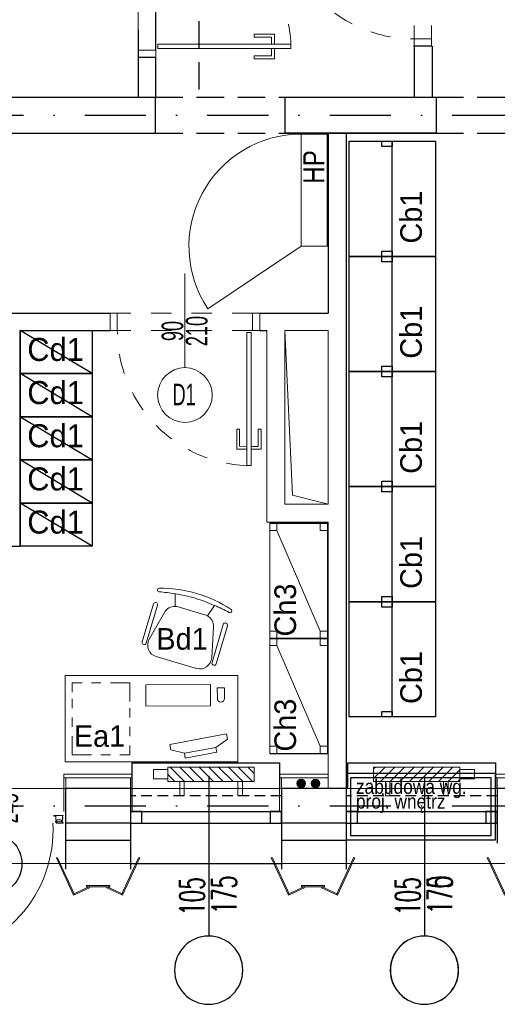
# Model space of a CAD drawing. Header units: millimetres. Extents: x 14495 to 271441, y -21035 to 2232.
# Tile 97 of 227: x 82895 to 83227, y -3352 to -2668. Entities that reach past the tile are written whole.
import ezdxf
from ezdxf.enums import TextEntityAlignment as Align

# ---------------------------------------------------------------- set-up
doc = ezdxf.new("R2010")
doc.units = ezdxf.units.MM
for name, pattern in [('DASHDOT', [1, 0.5, -0.25, 0, -0.25]), ('DASHED', [28.222222, 14.111111, -14.111111]), ('DASHED2', [9.525, 6.35, -3.175]), ('HIDDENX2', [0.75, 0.5, -0.25])]:
    doc.linetypes.add(name, pattern=pattern)
for name, color, linetype in [('-- TECH  SYMBOLE', 1, 'Continuous'), ('_1_cienkie', 251, 'Continuous'), ('_A_widok', 1, 'Continuous'), ('a-bloki-drzwi', 52, 'Continuous'), ('a-cienka', 8, 'Continuous'), ('a_blok_kółko', 1, 'Continuous'), ('a_blok_opis', 1, 'Continuous'), ('A_bloki-drzwi', 1, 'Continuous'), ('A_BLOKI_KÓŁKO', 1, 'Continuous'), ('A_BLOKI_OPIS', 1, 'Continuous'), ('a_HATCH', 9, 'Continuous'), ('A_L przerywana', 251, 'HIDDENX2'), ('A_Lcienka', 253, 'Continuous'), ('A_Lwidok', 1, 'Continuous'), ('A_okładzina HPL', 37, 'Continuous'), ('A_OSIE', 252, 'DASHDOT'), ('A_PROJEKTOWANE', 3, 'Continuous'), ('A_SC_DZIAlOWE', 4, 'Continuous'), ('meble', 1, 'Continuous'), ('SC-PROJEKT', 3, 'Continuous')]:
    doc.layers.add(name, color=color, linetype=linetype)
for name, color, linetype, lineweight in [('0-c.o.-grzejniki', 34, 'Continuous', 9), ('A_ALUMINIUM', 1, 'Continuous', 13), ('a_hydrant pożarowy', 242, 'Continuous', 18), ('A_L_CIENKA', 251, 'Continuous', 5), ('A_obudowy G-K', 31, 'Continuous', 0), ('A_Stolarka_drzwi', 1, 'Continuous', 9), ('M_drzwi', 1, 'Continuous', 5), ('SAN_Przewody powrotne CO na rzucie', 180, 'Continuous', 40), ('SAN_Przewody zasilające CO na rzucie', 20, 'Continuous', 40), ('TECH Wyp-meble', 1, 'Continuous', 15), ('TECH Wyp-meble nowe', 1, 'Continuous', 30)]:
    doc.layers.add(name, color=color, linetype=linetype, lineweight=lineweight)
doc.styles.add('arial-tab', font='arial.ttf')
doc.styles.add('arialce', font='ARIALN.TTF')
doc.styles.add('cent', font='swissel.ttf')
doc.styles.add('cg', font='GOTHIC.TTF')
doc.styles.add('ROMANS', font='romans', dxfattribs={"width": 0.6})

# ---------------------------------------------------------------- blocks, each defined once
blk = doc.blocks.new('AQQSSA')
for p, q in [((42.36, 91.05), (42.36, 93.95)), ((48.36, 91.07), (48.36, 93.97)), ((48.36, 91.07), (48.36, 93.97)), ((45.06, 85.14), (45.06, 88.34)), ((45.66, 88.34), (45.06, 88.34)), ((45.46, 88.34), (45.46, 5.91)), ((45.46, 88.34), (45.46, 85.14)), ((46.86, 88.34), (45.46, 88.34)), ((45.46, 87.34), (46.86, 88.34)), ((45.46, 88.34), (46.86, 87.34)), ((46.86, 87.34), (45.46, 87.34)), ((46.86, 88.34), (46.86, 5.91)), ((0, -45.32), (0, 0)), ((45.06, 5.91), (45.06, 2.71)), ((45.06, 2.71), (45.46, 2.71)), ((45.46, 2.71), (45.46, 5.91)), ((46.86, 2.71), (46.86, 5.91)), ((46.86, 2.71), (47.46, 2.71)), ((47.46, 5.91), (47.46, 2.71)), ((48.36, -0.01), (48.36, -2.91)), ((48.36, -0.01), (48.36, -2.91)), ((49.25, -0.01), (48.36, -0.01)), ((48.76, -2.91), (48.36, -2.91)), ((49.06, -4.59), (48.86, -3)), ((49.06, -5.71), (49.06, -4.61)), ((49.71, -0.31), (50.16, -0.28)), ((49.71, -0.31), (50.28, -4.4)), ((50.16, -0.28), (50.16, -0.1)), ((50.16, -0.1), (50.16, -0.1)), ((50.37, -7), (50.93, -7.04)), ((50.38, -0.27), (50.96, -4.43)), ((51.02, -7.14), (51.02, -7.7)), ((51.63, -5.09), (53.67, -5.67)), ((53.92, -6.8), (53.92, -7.7)), ((-57.5, -7.7), (-57.5, -13.7)), ((53.92, -7.7), (51.02, -7.7)), ((57.5, -7.7), (57.5, -13.7))]:
    blk.add_line(p, q)
at = {"linetype": 'Continuous'}
for p, q in [((42.36, 88.69), (42.36, 86.97)), ((42.8, 88.69), (42.36, 88.69)), ((42.38, 86.94), (44.21, 86.94)), ((42.55, 88.57), (42.92, 88.57)), ((42.82, 89.14), (42.76, 89.03)), ((42.78, 88.97), (42.8, 88.96)), ((42.8, 88.96), (42.8, 88.69)), ((42.92, 88.57), (42.92, 89.11)), ((44.31, 89.04), (44.08, 89.19)), ((44.08, 88.74), (44.12, 88.74)), ((44.08, 87.63), (44.08, 88.74)), ((44.08, 87.17), (44.26, 87.66)), ((44.08, 87.09), (44.08, 87.17)), ((44.26, 87.12), (44.08, 87.09)), ((44.12, 88.99), (44.29, 88.99)), ((44.12, 88.74), (44.12, 88.99)), ((44.14, 87.7), (44.12, 87.63)), ((44.26, 86.99), (44.26, 87.12)), ((42.36, 2.05), (42.36, 3.78)), ((42.8, 2.05), (42.36, 2.05)), ((42.38, 3.8), (44.21, 3.8)), ((42.82, 1.61), (42.76, 1.71)), ((42.78, 1.77), (42.8, 1.78)), ((42.8, 1.78), (42.8, 2.05)), ((44.08, 3.65), (44.08, 3.57)), ((44.26, 3.62), (44.08, 3.65)), ((44.08, 3.57), (44.26, 3.08)), ((44.08, 3.11), (44.08, 2)), ((44.08, 2), (44.12, 2)), ((44.31, 1.7), (44.08, 1.56)), ((44.14, 3.04), (44.12, 3.11)), ((44.12, 2), (44.12, 1.75)), ((44.12, 1.75), (44.29, 1.75)), ((44.26, 3.75), (44.26, 3.62)), ((45.46, 3.71), (46.86, 3.71)), ((46.86, 2.71), (45.46, 3.71)), ((46.86, 3.71), (45.46, 2.71)), ((45.46, 2.71), (46.86, 2.71))]:
    blk.add_line(p, q, dxfattribs=at)
for points in [[(45.85, 94.69), (46.24, 94.69, -0.41455), (46.26, 94.67), (46.26, 94.47, -0.466308), (46.24, 94.45), (45.93, 94.5, 0.466308), (45.91, 94.48), (45.91, 94.06, 0.520587), (45.93, 94.04), (46.18, 94.13, -0.520587), (46.21, 94.11), (46.21, 94.03, -0.315299), (46.01, 93.74), (45.91, 93.71, 0.315377), (45.87, 93.66), (45.87, 90.57, 0.315578), (45.91, 90.52), (46.01, 90.49, -0.315299), (46.21, 90.2), (46.21, 90.12, -0.520587), (46.18, 90.1), (45.93, 90.19, 0.520587), (45.91, 90.18), (45.91, 89.75, 0.466308), (45.93, 89.73), (46.24, 89.78, -0.466308), (46.26, 89.76), (46.26, 89.56, -0.414372), (46.24, 89.54), (42.86, 89.54), (42.86, 89.39), (42.76, 89.39), (42.76, 89.54), (42.54, 89.54), (42.54, 87.94), (42.76, 87.94), (42.76, 88.09), (42.86, 88.09), (42.86, 87.74, -0.414214), (42.76, 87.64), (42.76, 87.79), (42.51, 87.79), (42.51, 87.09), (42.76, 87.09), (42.76, 87.24, -0.414214), (42.86, 87.14), (42.86, 86.94), (42.38, 86.94, -0.414214), (42.36, 86.96), (42.36, 94.11, -0.414214), (42.38, 94.14), (45.62, 94.14, 0.414214), (45.67, 94.19), (45.67, 95.04, -0.414214), (45.72, 95.09), (45.8, 95.09, -0.414214), (45.85, 95.04)], [(47.96, 95.42), (47.96, 95.57, 0.414214), (47.86, 95.47), (47.86, 95.27), (48.18, 95.27), (48.18, 94.72), (46.99, 94.72, 0.414328), (46.97, 94.7), (46.97, 94.49, 0.466308), (46.99, 94.47), (47.3, 94.53, -0.466308), (47.32, 94.51), (47.32, 94.08, -0.520587), (47.3, 94.06), (47.05, 94.15, 0.520587), (47.02, 94.13), (47.02, 94.05, 0.315299), (47.22, 93.77), (47.33, 93.73, -0.315578), (47.36, 93.69), (47.36, 90.6, -0.315578), (47.33, 90.55), (47.22, 90.51, 0.315299), (47.02, 90.23), (47.02, 90.15, 0.520587), (47.05, 90.13), (47.3, 90.22, -0.520587), (47.32, 90.2), (47.32, 89.78, -0.466308), (47.3, 89.76), (46.99, 89.81, 0.466308), (46.97, 89.79), (46.97, 89.59, 0.414372), (46.99, 89.57), (47.86, 89.57), (47.86, 89.42), (47.96, 89.42), (47.96, 89.57), (48.18, 89.57), (48.18, 87.97), (47.96, 87.97), (47.96, 88.12), (47.86, 88.12), (47.86, 87.77, 0.414214), (47.96, 87.67), (47.96, 87.82), (48.21, 87.82), (48.21, 87.12), (47.96, 87.12), (47.96, 87.27, 0.414214), (47.86, 87.17), (47.86, 86.97), (48.33, 86.97, 0.414214), (48.36, 86.99), (48.36, 96.24, 0.414214), (48.33, 96.27), (47.86, 96.27), (47.86, 96.07, 0.414214), (47.96, 95.97), (47.96, 96.12), (48.21, 96.12), (48.21, 95.42)], [(46.28, -3.63), (46.28, -3.43, 0.466308), (46.25, -3.41), (45.95, -3.46, -0.466308), (45.92, -3.44), (45.92, -3.02, -0.520587), (45.95, -3), (46.2, -3.09, 0.520587), (46.22, -3.07), (46.22, -2.99, 0.315299), (46.02, -2.71), (45.92, -2.67, -0.315578), (45.89, -2.62), (45.89, 0.47, -0.315578), (45.92, 0.51), (46.02, 0.55, 0.315299), (46.22, 0.83), (46.22, 0.91, 0.520587), (46.2, 0.93), (45.95, 0.84, -0.520587), (45.92, 0.86), (45.92, 1.29, -0.466308), (45.95, 1.31), (46.25, 1.25, 0.466308), (46.28, 1.27), (46.28, 1.48, 0.414294), (46.26, 1.5), (44.56, 1.5), (44.56, 2), (44.2, 2), (44.16, 1.85), (44.16, 1.8), (44.36, 1.8), (44.36, 1.5), (43.48, 1.5), (43.46, 1.47), (43.43, 1.5), (42.56, 1.5), (42.56, 1.8), (42.76, 1.8), (42.76, 1.85), (42.72, 2), (42.36, 2), (42.36, -3.1), (43.11, -3.1, -0.414214), (43.16, -3.15), (43.16, -4, 0.414214), (43.21, -4.05), (43.29, -4.05, 0.414214), (43.34, -4), (43.34, -3.7, -0.414214), (43.39, -3.65), (46.26, -3.65, 0.414261)], [(47.96, -4.35), (47.96, -4.5, -0.414214), (47.86, -4.4), (47.86, -4.2), (48.18, -4.2), (48.18, -3.65), (46.99, -3.65, -0.414328), (46.97, -3.63), (46.97, -3.43, -0.466308), (46.99, -3.41), (47.3, -3.46, 0.466308), (47.32, -3.44), (47.32, -3.02, 0.520587), (47.3, -3), (47.05, -3.09, -0.520587), (47.02, -3.07), (47.02, -2.99, -0.315299), (47.22, -2.71), (47.33, -2.67, 0.315578), (47.36, -2.62), (47.36, 0.47, 0.315578), (47.33, 0.52), (47.22, 0.55, -0.315299), (47.02, 0.83), (47.02, 0.92, -0.520587), (47.05, 0.93), (47.3, 0.85, 0.520587), (47.32, 0.86), (47.32, 1.29, 0.466308), (47.3, 1.31), (46.99, 1.25, -0.466308), (46.97, 1.27), (46.97, 1.48, -0.414372), (46.99, 1.5), (47.86, 1.5), (47.86, 1.65), (47.96, 1.65), (47.96, 1.5), (48.18, 1.5), (48.18, 3.1), (47.96, 3.1), (47.96, 2.95), (47.86, 2.95), (47.86, 3.3, -0.414214), (47.96, 3.4), (47.96, 3.25), (48.21, 3.25), (48.21, 3.95), (47.96, 3.95), (47.96, 3.8, -0.414214), (47.86, 3.9), (47.86, 4.1), (48.33, 4.1, -0.414214), (48.36, 4.07), (48.36, -5.18, -0.414214), (48.33, -5.2), (47.86, -5.2), (47.86, -5, -0.414214), (47.96, -4.9), (47.96, -5.05), (48.21, -5.05), (48.21, -4.35)], [(-49.81, -9.07, -0.414214), (-49.83, -9.09), (-50.04, -9.09, -0.466982), (-50.06, -9.06), (-50, -8.75, 0.466982), (-50.02, -8.73), (-50.45, -8.73, 0.520198), (-50.47, -8.76), (-50.38, -9, -0.520198), (-50.4, -9.03), (-50.48, -9.03, -0.315377), (-50.76, -8.83), (-50.8, -8.73, 0.315377), (-50.84, -8.7), (-53.93, -8.7, 0.315377), (-53.98, -8.73), (-54.02, -8.83, -0.315377), (-54.3, -9.03), (-54.38, -9.03, -0.520822), (-54.4, -9), (-54.31, -8.76, 0.520822), (-54.33, -8.73), (-54.75, -8.73, 0.466529), (-54.77, -8.76), (-54.72, -9.06, -0.466529), (-54.74, -9.09), (-54.94, -9.09, -0.414214), (-54.96, -9.07), (-54.96, -7.88), (-55.26, -7.88), (-55.26, -8.1), (-55.31, -8.1), (-55.46, -8.06), (-55.46, -7.7), (-50.39, -7.7, -0.414214), (-50.36, -7.72), (-50.36, -8.45, 0.414214), (-50.31, -8.5), (-49.46, -8.5, -0.414214), (-49.41, -8.55), (-49.41, -8.63, -0.414214), (-49.46, -8.68), (-49.81, -8.68)], [(-54.94, -12.6), (-54.96, -12.57), (-54.96, -11.7), (-55.26, -11.7), (-55.26, -11.9), (-55.31, -11.9), (-55.46, -11.86), (-55.46, -11.5), (-54.96, -11.5), (-54.96, -9.8, -0.414214), (-54.94, -9.78), (-54.74, -9.78, -0.466723), (-54.72, -9.8), (-54.77, -10.11, 0.466723), (-54.75, -10.13), (-54.33, -10.13, 0.520693), (-54.31, -10.1), (-54.4, -9.86, -0.520693), (-54.38, -9.83), (-54.3, -9.83, -0.315377), (-54.02, -10.03), (-53.98, -10.13, 0.315377), (-53.93, -10.17), (-50.84, -10.17, 0.315377), (-50.8, -10.13), (-50.76, -10.03, -0.315377), (-50.48, -9.83), (-50.4, -9.83, -0.520567), (-50.38, -9.86), (-50.47, -10.1, 0.520567), (-50.45, -10.13), (-50.02, -10.13, 0.466308), (-50, -10.11), (-50.06, -9.8, -0.466308), (-50.04, -9.78), (-49.83, -9.78, -0.414214), (-49.81, -9.8), (-49.81, -13.52), (-49.26, -13.52), (-49.26, -13.2), (-49.06, -13.2, -0.414214), (-48.96, -13.3), (-49.11, -13.3), (-49.11, -13.55), (-48.41, -13.55), (-48.41, -13.3), (-48.56, -13.3, -0.414214), (-48.46, -13.2), (-48.26, -13.2), (-48.26, -13.67, -0.414214), (-48.29, -13.7), (-55.46, -13.7), (-55.46, -13.34), (-55.31, -13.3), (-55.26, -13.3), (-55.26, -13.5), (-54.96, -13.5), (-54.96, -12.62)], [(54.94, -12.6), (54.96, -12.57), (54.96, -11.7), (55.26, -11.7), (55.26, -11.9), (55.32, -11.9), (55.46, -11.86), (55.46, -11.5), (54.96, -11.5), (54.96, -9.8, 0.414214), (54.94, -9.78), (54.74, -9.78, 0.466723), (54.72, -9.8), (54.78, -10.11, -0.466723), (54.76, -10.13), (54.33, -10.13, -0.520693), (54.31, -10.1), (54.4, -9.86, 0.520693), (54.38, -9.83), (54.3, -9.83, 0.315377), (54.02, -10.03), (53.98, -10.13, -0.315377), (53.93, -10.17), (50.84, -10.17, -0.315377), (50.8, -10.13), (50.76, -10.03, 0.315377), (50.48, -9.83), (50.4, -9.83, 0.520567), (50.38, -9.86), (50.47, -10.1, -0.520567), (50.45, -10.13), (50.02, -10.13, -0.466308), (50, -10.11), (50.06, -9.8, 0.466308), (50.04, -9.78), (49.83, -9.78, 0.414214), (49.81, -9.8), (49.81, -13.52), (49.26, -13.52), (49.26, -13.2), (49.06, -13.2, 0.414214), (48.96, -13.3), (49.11, -13.3), (49.11, -13.55), (48.41, -13.55), (48.41, -13.3), (48.56, -13.3, 0.414214), (48.46, -13.2), (48.26, -13.2), (48.26, -13.67, 0.414214), (48.29, -13.7), (55.46, -13.7), (55.46, -13.34), (55.31, -13.3), (55.26, -13.3), (55.26, -13.5), (54.96, -13.5), (54.96, -12.62)], [(49.81, -9.07, 0.414214), (49.83, -9.09), (50.04, -9.09, 0.466982), (50.06, -9.06), (50, -8.75, -0.466982), (50.02, -8.73), (50.45, -8.73, -0.520198), (50.47, -8.76), (50.38, -9, 0.520198), (50.4, -9.03), (50.48, -9.03, 0.315377), (50.76, -8.83), (50.8, -8.73, -0.315377), (50.85, -8.7), (53.93, -8.7, -0.315377), (53.98, -8.73), (54.02, -8.83, 0.315377), (54.3, -9.03), (54.38, -9.03, 0.520822), (54.4, -9), (54.31, -8.76, -0.520822), (54.33, -8.73), (54.76, -8.73, -0.466529), (54.78, -8.76), (54.72, -9.06, 0.466529), (54.74, -9.09), (54.94, -9.09, 0.414214), (54.96, -9.07), (54.96, -7.88), (55.26, -7.88), (55.26, -8.1), (55.31, -8.1), (55.46, -8.06), (55.46, -7.7), (50.39, -7.7, 0.414214), (50.36, -7.72), (50.36, -8.45, -0.414214), (50.31, -8.5), (49.46, -8.5, 0.414214), (49.41, -8.55), (49.41, -8.63, 0.414214), (49.46, -8.68), (49.81, -8.68)]]:
    blk.add_lwpolyline(points, format="xyb", close=True)
blk.add_lwpolyline([(45.06, 2.71), (47.46, 2.71), (47.46, 88.34), (45.06, 88.34)], close=True)
for centre, radius, start, end in [((50.94, -2.44), 98.71, 92.02188, 183.05228), ((48.76, -3.01), 0.1, 6.97289, 90), ((48.86, -4.61), 0.2, 359.96581, 6.97289), ((55.06, -5.7), 6, 172.17523, 187.82472), ((49.61, -4.95), 0.5, 97.82442, 172.17583), ((49.61, -6.45), 0.5, 187.82412, 262.17514), ((49.29, -4.05), 4.04, 77.58938, 90.54654), ((50.36, -10.4), 6, 82.17523, 97.82471), ((50.36, -1), 6, 262.17525, 269.99997), ((50.19, -0.3), 0.2, 7.91309, 97.91309), ((50.36, -1), 6, 269.99997, 277.82475), ((50.92, -7.14), 0.1, 0, 85.31364), ((51.11, -4.95), 0.5, 7.82412, 82.17524), ((51.11, -6.45), 0.5, 277.82451, 352.17588), ((45.66, -5.7), 6, 1.91021, 7.82472), ((45.66, -5.7), 6, 352.17528, 358.08979), ((53.61, -5.86), 0.2, 13.55208, 74.20041), ((49.88, -6.77), 4.04, 359.45346, 13.55208)]:
    blk.add_arc(centre, radius, start, end)
for centre, radius, start, end in [((42.38, 86.97), 0.025, 180, 270), ((42.55, 88.52), 0.05, 90, 101.64057), ((42.8, 89.01), 0.04, 150.00003, 240), ((42.87, 89.11), 0.05, 0, 150.00003), ((44.05, 89.15), 0.0493, 44.70716, 180.77228), ((44.1, 87.63), 0.02, 180, 339.99993), ((44.2, 87.68), 0.06, 339.99996, 159.99996), ((44.21, 86.99), 0.05, 270, 0), ((44.29, 89.02), 0.0307, 271.26287, 44.51566), ((42.38, 3.78), 0.025, 90, 180), ((42.8, 1.73), 0.04, 120, 209.99997), ((42.87, 1.63), 0.05, 209.99997, 0), ((44.1, 3.11), 0.02, 20.00007, 180), ((44.2, 3.06), 0.06, 200.00004, 20.00004), ((44.21, 3.75), 0.05, 0, 90), ((44.29, 1.72), 0.0307, 315.48434, 88.73713), ((45.66, -5.7), 6, 358.08979, 1.91021)]:
    blk.add_arc(centre, radius, start, end, dxfattribs=at)
at = {"layer": 'a_blok_kółko'}
blk.add_circle((0, 23.7), 23.7, dxfattribs=at)
at = {"layer": 'a_blok_kółko', "style": 'ROMANS', "width": 0.6}
blk.add_attdef('AL6C', text='', height=13, dxfattribs=at).set_placement((-0.43, 26.21), align=Align.MIDDLE)
blk.add_attdef('FD1-8', text='', height=13, rotation=90, dxfattribs=at).set_placement((6.15, -50.49), align=Align.RIGHT)
at = {"layer": 'a_blok_opis', "style": 'ROMANS', "width": 0.6}
for tag, p in [('200', (8.16, -20.77)), ('90', (-8.71, -20.77))]:
    blk.add_attdef(tag, text='', height=13, rotation=90, dxfattribs=at).set_placement(p, align=Align.MIDDLE)
blk = doc.blocks.new('HJTS')
at = {"color": 8}
blk.add_line((0, 0), (0, 111.34), dxfattribs=at)
at = {"layer": 'A_BLOKI_KÓŁKO', "ltscale": 0.04}
blk.add_circle((0, 135.04), 23.7, dxfattribs=at)
at = {"layer": 'A_BLOKI_OPIS', "style": 'ROMANS'}
for tag, height, width, p in [('O', 20.59, 0.5, (-0.05, 135.67)), ('100', 17.16, 0.6, (-11.49, 86.54)), ('200', 17.16, 0.6, (10.76, 86.54))]:
    blk.add_attdef(tag, text='', height=height, rotation=90, dxfattribs=dict(at, width=width)).set_placement(p, align=Align.MIDDLE)
blk = doc.blocks.new('SSCVCFDSS')
blk.add_line((0, 50.02), (0, 0))
blk.add_circle((0, -19), 19)
at = {"style": 'ROMANS', "text_generation_flag": 4, "width": 0.6}
blk.add_attdef('FD1-8', text='', height=13, rotation=270, dxfattribs=at).set_placement((6.15, 55.19), align=Align.RIGHT)
for tag, p in [('90', (-8.71, 25.47)), ('200', (8.16, 25.47))]:
    blk.add_attdef(tag, text='', height=13, rotation=270, dxfattribs=at).set_placement(p, align=Align.MIDDLE)
blk.add_attdef('AL6C', text='', height=13, dxfattribs=at).set_placement((-0.56, -18.64), align=Align.MIDDLE)
blk = doc.blocks.new('fghsdx')
at = {"lineweight": 0}
for p, q in [((-37.08, -19.4), (-25.08, 6.6)), ((-36.19, -19.4), (-24.35, 6.26)), ((-14.42, 0.8), (-25.41, 5.87)), ((-14.08, 1.53), (-25.08, 6.6)), ((-16.15, 0.8), (0, 0.8)), ((-16.15, 0.8), (-16.15, 0)), ((-16.15, 0), (0, 0)), ((-14.42, 0.8), (-14.08, 1.53)), ((-2.07, 1.53), (8.92, 6.6)), ((-1.73, 0.8), (-2.07, 1.53)), ((-1.73, 0.8), (9.26, 5.87)), ((0, 0.8), (0, 0)), ((20.04, -19.4), (8.2, 6.26)), ((20.92, -19.4), (8.92, 6.6)), ((-37.08, -19.4), (-36.19, -19.4)), ((20.92, -19.4), (20.04, -19.4))]:
    blk.add_line(p, q, dxfattribs=at)
blk = doc.blocks.new('DRZWI Z OSCIEZNICA NIEOKALAJACA 90')
at = {"linetype": 'DASHED'}
for p, q in [((-12, 5), (-12, 99)), ((0, 5), (0, 99))]:
    blk.add_line(p, q, dxfattribs=at)
at = {"ltscale": 0.05}
blk.add_line((-39.5, 52), (25.59, 52), dxfattribs=at)
for points in [[(-12, 99), (-12, 104), (0, 104), (0, 99)], [(93.91, 9.01), (1.43, 9.01), (1.43, 6.01), (93.91, 6.01)], [(-12, 0), (-12, 5), (0, 5), (0, 0)]]:
    blk.add_lwpolyline(points, close=True)
for points in [[(82.48, 9.01), (82.48, 16.01), (68.48, 16.01), (68.48, 14.01), (80.48, 14.01), (80.48, 9.01)], [(82.48, 6.01), (82.48, -0.99), (68.48, -0.99), (68.48, 1.01), (80.48, 1.01), (80.48, 6.01)]]:
    blk.add_lwpolyline(points)
at = {"linetype": 'DASHED'}
blk.add_arc((0, 5), 94, 2.44751, 90, dxfattribs=at)
blk = doc.blocks.new('szafa ekspedycyjna 80')
at = {"color": 2}
blk.add_line((9797.66, -8035.67), (9877.66, -8035.67), dxfattribs=at)
for points in [[(9797.66, -8005.67), (9877.66, -8005.67), (9877.66, -8065.67), (9797.66, -8065.67)], [(9801.34, -8035.67), (9797.66, -8035.67), (9797.66, -8028.49), (9801.34, -8028.49)], [(9877.66, -8035.67), (9873.97, -8035.67), (9873.97, -8028.49), (9877.66, -8028.49)]]:
    blk.add_lwpolyline(points, close=True, dxfattribs=at)
blk = doc.blocks.new('BIUR_LEK_75-120_monit')
at = {"color": 252, "lineweight": 18}
for p, q in [((72.81, 12.19), (112.13, 19.54)), ((112.82, 15.88), (104.9, 10.13)), ((112.13, 19.54), (112.82, 15.88)), ((73.5, 8.53), (72.81, 12.19)), ((82.95, 6.03), (73.5, 8.53)), ((104.9, 10.13), (82.95, 6.03)), ((82.95, 6.03), (104.9, 10.13)), ((104.9, 10.13), (105.53, 6.76)), ((83.59, 2.65), (82.95, 6.03)), ((105.53, 6.76), (83.59, 2.65))]:
    blk.add_line(p, q, dxfattribs=at)
at = {"color": 2, "linetype": 'Continuous'}
blk.add_lwpolyline([(0, 0), (120, 0), (120, 60), (0, 60)], close=True, dxfattribs=at)
at = {"color": 1, "linetype": 'Continuous', "lineweight": 13, "ltscale": 5}
for points in [[(12, 55), (5, 55), (5, 48.5)], [(25, 55), (18.5, 55)], [(45, 42), (45, 55), (31.5, 55)], [(45, 44), (45, 50.5)], [(5, 44), (5, 37.5)], [(45, 31), (45, 37.5)], [(5, 31), (5, 24.5)], [(45, 18), (45, 24.5)], [(5, 18), (5, 5), (18.5, 5)], [(38, 5), (45, 5), (45, 11.5)], [(25, 5), (31.5, 5)]]:
    blk.add_lwpolyline(points, dxfattribs=at)
at = {"color": 252, "lineweight": 18}
blk.add_lwpolyline([(56.1, 53.72), (101.1, 53.93), (101.17, 38.93), (56.17, 38.72)], close=True, dxfattribs=at)
blk.add_lwpolyline([(110.83, 51.65), (105.83, 51.63), (105.86, 44.13, 0.414214), (108.37, 41.64), (108.37, 41.64, 0.414214), (110.86, 44.16)], format="xyb", close=True, dxfattribs=at)
blk = doc.blocks.new('FOTEL do BIURKA')
at = {"color": 2}
for p, q in [((-14.27, 8.03), (-11.71, -0.26)), ((14.27, 8.03), (11.71, -0.26)), ((0, 0), (-9.66, 0)), ((0, 0), (9.66, 0)), ((-17.78, -6.45), (-22.62, -27.28)), ((17.78, -6.45), (22.62, -27.28)), ((-14.51, -37.5), (0, -37.5)), ((14.51, -37.5), (0, -37.5))]:
    blk.add_line(p, q, dxfattribs=at)
at = {"color": 2, "ltscale": 0.7}
for p, q in [((-26.79, -2.94), (-26.79, -30.47)), ((-23.79, -2.94), (-23.79, -30.47)), ((23.79, -2.94), (23.79, -30.47)), ((26.79, -2.94), (26.79, -30.47))]:
    blk.add_line(p, q, dxfattribs=at)
at = {"color": 2}
for centre, radius, start, end in [((-25.71, 7.51), 1.21, 108.30821, 283.36846), ((-1.1, -70.52), 83.02, 89.23757, 107.51139), ((3.38, -145.12), 154.17, 96.57577, 100.77002), ((0, -91.36), 100.41, 90, 98.0662), ((1.1, -70.52), 83.02, 72.48861, 90.76243), ((0, -91.36), 100.41, 81.9338, 90), ((-3.38, -145.12), 154.17, 79.22998, 83.42423), ((25.71, 7.51), 1.21, 256.63154, 71.69179), ((-9.66, -8.33), 8.33, 90, 103.30317), ((9.66, -8.33), 8.33, 76.69683, 90), ((-9.66, -8.33), 8.33, 104.2415, 166.90676), ((9.66, -8.33), 8.33, 13.09324, 75.7585), ((-14.51, -29.17), 8.33, 166.90676, 270), ((14.51, -29.17), 8.33, 270, 13.09324)]:
    blk.add_arc(centre, radius, start, end, dxfattribs=at)
at = {"color": 2, "ltscale": 0.7}
for centre, start, end in [((-25.29, -2.94), 360, 180), ((-25.29, -2.94), 360, 180), ((25.29, -2.94), 0, 180), ((25.29, -2.94), 0, 180), ((-25.29, -30.47), 180, 360), ((25.29, -30.47), 180, 0)]:
    blk.add_arc(centre, 1.5, start, end, dxfattribs=at)
blk = doc.blocks.new('lopo')
at = {"layer": '0-c.o.-grzejniki'}
h = blk.add_hatch(dxfattribs=at)
h.set_pattern_fill('ANSI31', color=256, scale=1.5, angle=-0.01613, style=0)
h.set_pattern_definition([(-45.016127, (-132455.0023, -172292.014), (-3.36854379, -3.36664804), [])])
h.paths.add_polyline_path([(60, -9.98), (60, 0), (0, 0), (0, -9.98)])
at = {"layer": '0-c.o.-grzejniki', "ltscale": 2}
for points in [[(11.37, 10.03), (8.26, 10.03), (8.26, 0.02), (11.37, 0.02)], [(48.63, 10.03), (51.74, 10.03), (51.74, 0.02), (48.63, 0.02)], [(60, -1.75), (70, -1.75), (70, -8.23), (60, -8.23)]]:
    blk.add_lwpolyline(points, close=True, dxfattribs=at)
at = {"layer": '0-c.o.-grzejniki'}
blk.add_lwpolyline([(60, -9.98), (0, -9.98), (0, 0), (60, 0)], close=True, dxfattribs=at)
blk = doc.blocks.new('regał 80x40')
at = {"color": 2, "lineweight": 15}
for p, q in [((-40, 80), (-40, 0)), ((0, 0), (0, 80)), ((-35, 75), (-5, 5))]:
    blk.add_line(p, q, dxfattribs=at)
at = {"color": 2, "lineweight": -3}
for p, q in [((0, 80), (-40, 80)), ((-40, 0), (0, 0)), ((0, 0), (-40, 0))]:
    blk.add_line(p, q, dxfattribs=at)
at = {"color": 2, "lineweight": 15}
for points in [[(-40, 75), (-35, 75), (-35, 80), (-40, 80)], [(0, 75), (-5, 75), (-5, 80), (0, 80)], [(-40, 5), (-35, 5), (-35, 0), (-40, 0)], [(0, 5), (-5, 5), (-5, 0), (0, 0)]]:
    blk.add_lwpolyline(points, close=True, dxfattribs=at)

msp = doc.modelspace()

# ---------------------------------------------------------------- hatches: boundary and pattern name
at = {"layer": 'SAN_Przewody powrotne CO na rzucie', "lineweight": 13}
msp.add_hatch(color=256, dxfattribs=at).paths.add_polyline_path([(83104.01, -3198.64, 1), (83098.01, -3198.64, 1)])
at = {"layer": 'SAN_Przewody zasilające CO na rzucie', "lineweight": 13}
msp.add_hatch(color=256, dxfattribs=at).paths.add_polyline_path([(83094.01, -3198.64, 1), (83088.01, -3198.64, 1)])

# ---------------------------------------------------------------- linework, layer by layer
at = {"color": 2}
for points in [[(82945.68, -2913.84), (82895.68, -2913.84), (82895.68, -2883.84), (82945.68, -2883.84)], [(82945.68, -2943.84), (82895.68, -2943.84), (82895.68, -2913.84), (82945.68, -2913.84)], [(82945.68, -2973.83), (82895.68, -2973.83), (82895.68, -2943.83), (82945.68, -2943.83)], [(82945.68, -3003.82), (82895.68, -3003.82), (82895.68, -2973.82), (82945.68, -2973.82)], [(82945.68, -3033.82), (82895.68, -3033.82), (82895.68, -3003.82), (82945.68, -3003.82)]]:
    msp.add_lwpolyline(points, close=True, dxfattribs=at)
at = {"color": 1}
for points in [[(82945.68, -2913.84), (82895.68, -2883.84)], [(82945.68, -2943.84), (82895.68, -2913.84)], [(82945.57, -2973.83), (82895.57, -2943.83)], [(82945.68, -3003.82), (82895.68, -2973.82)], [(82945.68, -3033.82), (82895.68, -3003.82)]]:
    msp.add_lwpolyline(points, dxfattribs=at)
at = {"layer": '_1_cienkie', "linetype": 'DASHED2', "ltscale": 3}
for p, q in [((83019.78, -2268.76), (83019.78, -2721.76)), ((82989.78, -2721.76), (83094.01, -2721.76)), ((83184.78, -2721.76), (83341.8, -2721.93)), ((82989.78, -2746.76), (83094.01, -2746.76)), ((83184.78, -2746.76), (83341.78, -2746.76))]:
    msp.add_line(p, q, dxfattribs=at)
at = {"layer": '_1_cienkie'}
for p, q in [((82927.29, -3238.26), (82927.29, -3258.26)), ((82972.29, -3238.26), (82972.29, -3258.26)), ((83077.29, -3238.26), (83077.29, -3258.26)), ((83077.29, -3238.26), (83077.29, -3258.26)), ((83122.29, -3238.26), (83122.29, -3258.26))]:
    msp.add_line(p, q, dxfattribs=at)
at = {"layer": '_1_cienkie', "lineweight": 0}
msp.add_line((82411.29, -3254.26), (83527.01, -3254.26), dxfattribs=at)
at = {"layer": '_A_widok'}
for p, q in [((82989.78, -2589.97), (82989.78, -2688.97)), ((82972.29, -3254.26), (83077.29, -3254.26))]:
    msp.add_line(p, q, dxfattribs=at)
at = {"layer": 'a-cienka'}
for points in [[(82972.37, -3226.26), (82927.37, -3226.26)], [(83122.37, -3226.26), (83077.37, -3226.26)]]:
    msp.add_lwpolyline(points, dxfattribs=at)
at = {"layer": 'A_bloki-drzwi'}
for p, q in [((82972.29, -3218.26), (83077.29, -3218.26)), ((83122.22, -3218.26), (83227.22, -3218.26)), ((82972.29, -3226.26), (83077.29, -3226.26)), ((83122.22, -3226.26), (83227.22, -3226.26))]:
    msp.add_line(p, q, dxfattribs=at)
for points in [[(82972.29, -3226.26), (82980.16, -3226.26), (82980.16, -3218.26), (82972.29, -3218.26)], [(83069.42, -3226.26), (83077.29, -3226.26), (83077.29, -3218.26), (83069.42, -3218.26)], [(83122.22, -3226.26), (83130.09, -3226.26), (83130.09, -3218.26), (83122.22, -3218.26)], [(83219.35, -3226.26), (83227.22, -3226.26), (83227.22, -3218.26), (83219.35, -3218.26)]]:
    msp.add_lwpolyline(points, close=True, dxfattribs=at)
at = {"layer": 'a_HATCH', "linetype": 'Continuous', "lineweight": 15}
for p, q in [((82977.78, -2589.97), (82977.78, -2693.97)), ((82989.78, -2688.97), (82977.9, -2688.97))]:
    msp.add_line(p, q, dxfattribs=at)
msp.add_lwpolyline([(83079.72, -2883.9), (83085.07, -2998.39), (83109.72, -3004.5)], dxfattribs=at)
at = {"layer": 'a_hydrant pożarowy', "lineweight": 5, "ltscale": 2}
msp.add_lwpolyline([(83090.99, -2825.32), (83090.99, -2747.32), (83108.99, -2747.32), (83108.99, -2825.32)], close=True, dxfattribs=at)
at = {"layer": 'A_L przerywana', "ltscale": 15}
for p, q in [((83077.29, -3207.26), (82972.29, -3207.26)), ((83227.22, -3207.26), (83122.22, -3207.26))]:
    msp.add_line(p, q, dxfattribs=at)
at = {"layer": 'A_L_CIENKA'}
for p, q in [((82927.29, -3202.26), (82825.29, -3202.26)), ((83077.29, -3202.26), (82972.29, -3202.26)), ((83227.22, -3202.26), (83122.22, -3202.26)), ((82927.29, -3254.26), (82825.29, -3254.26)), ((82972.29, -3254.26), (83074.29, -3254.26)), ((83122.22, -3254.26), (83227.22, -3254.26))]:
    msp.add_line(p, q, dxfattribs=at)
at = {"layer": 'A_Lcienka', "linetype": 'Continuous', "lineweight": 5}
msp.add_line((83090.99, -2825.32), (83026.22, -2868.78), dxfattribs=at)
msp.add_arc((83090.99, -2825.32), 78, 90, 213.85841, dxfattribs=at)
at = {"layer": 'A_Lwidok'}
for points in [[(82973.53, -3202.26), (82973.53, -3184.22), (83076.03, -3184.22), (83076.03, -3202.26)], [(83123.47, -3202.26), (83123.47, -3184.22), (83225.97, -3184.22), (83225.97, -3202.26)]]:
    msp.add_lwpolyline(points, dxfattribs=at)
at = {"layer": 'A_obudowy G-K', "lineweight": 5}
for p, q in [((82926.12, -3192.26), (82926.12, -3218.26)), ((82973.62, -3192.26), (82973.62, -3218.26)), ((83076.03, -3192.26), (83076.03, -3218.26)), ((83225.97, -3192.26), (83225.97, -3218.26))]:
    msp.add_line(p, q, dxfattribs=at)
at = {"layer": 'A_obudowy G-K', "linetype": 'Continuous', "lineweight": 5}
for p, q in [((82927.37, -3194.76), (82927.38, -3202.26)), ((82972.36, -3194.76), (82972.35, -3202.26)), ((83077.28, -3194.76), (83077.29, -3202.26)), ((83227.23, -3194.76), (83227.24, -3202.26))]:
    msp.add_line(p, q, dxfattribs=at)
at = {"layer": 'A_obudowy G-K', "lineweight": 5}
for points in [[(82973.62, -3192.26), (82926.12, -3192.26)], [(82973.61, -3194.76), (82926.12, -3194.76)], [(83109.72, -3192.26), (83076.03, -3192.26)], [(83109.72, -3194.76), (83076.03, -3194.76)], [(83273.47, -3192.26), (83225.97, -3192.26)], [(83273.47, -3194.76), (83225.98, -3194.76)]]:
    msp.add_lwpolyline(points, dxfattribs=at)
at = {"layer": 'A_OSIE', "ltscale": 85}
for p, q in [((82259.79, -2734.26), (86562.29, -2734.26)), ((82259.79, -3214.26), (86562.29, -3214.26))]:
    msp.add_line(p, q, dxfattribs=at)
at = {"layer": 'A_PROJEKTOWANE'}
for p, q in [((82825.29, -2721.76), (82989.78, -2721.76)), ((82989.78, -2746.76), (82989.78, -2721.76)), ((83079.78, -2746.76), (83079.78, -2721.76)), ((83094.01, -2721.76), (83106.15, -2721.76)), ((83106.15, -2721.76), (83184.78, -2721.76)), ((82805.29, -2746.76), (82989.78, -2746.76)), ((83094.01, -2746.76), (83106.15, -2746.76)), ((83106.15, -2746.76), (83184.78, -2746.76)), ((82927.29, -3202.26), (82927.29, -3240.26)), ((82927.29, -3202.26), (82927.29, -3240.26)), ((82972.29, -3202.26), (82972.29, -3240.26)), ((83077.29, -3202.26), (83077.29, -3240.26)), ((83077.29, -3202.26), (83077.29, -3240.26)), ((83122.22, -3202.26), (83122.22, -3240.26)), ((83227.22, -3202.26), (83227.22, -3240.26)), ((83227.22, -3202.26), (83227.22, -3240.26))]:
    msp.add_line(p, q, dxfattribs=at)
msp.add_lwpolyline([(83184.78, -2746.76), (83079.78, -2746.76), (83079.78, -2721.76), (83184.78, -2721.76)], close=True, dxfattribs=at)
for points in [[(82972.29, -3202.26), (82927.29, -3202.26)], [(83122.29, -3202.26), (83077.29, -3202.26)], [(83272.22, -3202.26), (83227.22, -3202.26)], [(82972.37, -3238.26), (82927.37, -3238.26)], [(83122.37, -3238.26), (83077.37, -3238.26)]]:
    msp.add_lwpolyline(points, dxfattribs=at)
at = {"layer": 'A_SC_DZIAlOWE'}
for p, q in [((83181.56, -2686.26), (83169.06, -2686.26)), ((83169.56, -2686.26), (83169.56, -2721.76)), ((83182.06, -2686.26), (83182.06, -2721.76)), ((82977.78, -2693.97), (82989.78, -2693.97)), ((82977.78, -2693.97), (82977.78, -2721.76)), ((82989.78, -2693.97), (82989.78, -2721.76)), ((83109.72, -2746.76), (83109.72, -2871.9)), ((83122.22, -2746.76), (83122.22, -3202.26)), ((82805.23, -2871.84), (82958.23, -2871.84)), ((83062.22, -2871.9), (83109.72, -2871.9)), ((82895.68, -2883.84), (82895.68, -3033.82)), ((82895.68, -2883.84), (82958.22, -2883.84)), ((82895.68, -2883.84), (82958.22, -2883.84)), ((83062.22, -2883.9), (83067.22, -2883.9)), ((82888.18, -3033.82), (82895.68, -3033.82))]:
    msp.add_line(p, q, dxfattribs=at)
at = {"layer": 'A_SC_DZIAlOWE', "lineweight": 15}
for p, q in [((82958.23, -2871.84), (82958.23, -2883.84)), ((83062.22, -2871.9), (83062.22, -2883.9)), ((83067.22, -2883.9), (83067.22, -3017)), ((83067.22, -3017), (83109.72, -3017))]:
    msp.add_line(p, q, dxfattribs=at)
msp.add_lwpolyline([(83109.72, -3004.5), (83109.72, -2883.9), (83079.72, -2883.9), (83079.72, -3004.5)], close=True, dxfattribs=at)
msp.add_lwpolyline([(83109.72, -3202.26), (83109.72, -3017)], dxfattribs=at)
at = {"layer": 'meble', "color": 2}
for points in [[(83122.29, -3237.76), (83226.04, -3237.76), (83226.04, -3191.76), (83122.29, -3191.76)], [(83125.29, -3234.76), (83223.04, -3234.76), (83223.04, -3194.76), (83125.29, -3194.76)]]:
    msp.add_lwpolyline(points, close=True, dxfattribs=at)
at = {"layer": 'SAN_Przewody powrotne CO na rzucie', "lineweight": 13}
msp.add_circle((83101.01, -3198.64), 3, dxfattribs=at)
at = {"layer": 'SAN_Przewody zasilające CO na rzucie', "lineweight": 13}
msp.add_circle((83091.01, -3198.64), 3, dxfattribs=at)
at = {"layer": 'SC-PROJEKT', "color": 1, "linetype": 'Continuous', "lineweight": -3}
for points in [[(82895.69, -2913.84), (82895.69, -2883.84), (82945.69, -2883.84), (82945.69, -2913.84)], [(82895.69, -2943.84), (82895.69, -2913.84), (82945.69, -2913.84), (82945.69, -2943.84)], [(82895.69, -2973.83), (82895.69, -2943.83), (82945.69, -2943.83), (82945.69, -2973.83)], [(82895.69, -3003.82), (82895.69, -2973.82), (82945.69, -2973.82), (82945.69, -3003.82)], [(82895.69, -3033.82), (82895.69, -3003.82), (82945.69, -3003.82), (82945.69, -3033.82)]]:
    msp.add_lwpolyline(points, close=True, dxfattribs=at)

# ---------------------------------------------------------------- block references
at = {"layer": 'a-bloki-drzwi'}
ref = msp.add_blockref('HJTS', (83026.72, -3193.41), dxfattribs=dict(at, xscale=-1, rotation=180))
ref.add_attrib('100', '105', dxfattribs={"layer": 'A_BLOKI_OPIS', "extrusion": (0, 0, -1), "height": 17.16, "rotation": 90, "style": 'ROMANS', "text_generation_flag": 4, "width": 0.6}).set_placement((-83015.23, -3277.01), align=Align.MIDDLE)
ref.add_attrib('200', '175', dxfattribs={"layer": 'A_BLOKI_OPIS', "extrusion": (0, 0, -1), "height": 17.16, "rotation": 90, "style": 'ROMANS', "text_generation_flag": 4, "width": 0.6}).set_placement((-83037.49, -3276.03), align=Align.MIDDLE)
ref = msp.add_blockref('HJTS', (83176.58, -3193.41), dxfattribs=dict(at, xscale=-1, rotation=180))
ref.add_attrib('100', '105', dxfattribs={"layer": 'A_BLOKI_OPIS', "extrusion": (0, 0, -1), "height": 17.16, "rotation": 90, "style": 'ROMANS', "text_generation_flag": 4, "width": 0.6}).set_placement((-83165.09, -3277.01), align=Align.MIDDLE)
ref.add_attrib('200', '175', dxfattribs={"layer": 'A_BLOKI_OPIS', "extrusion": (0, 0, -1), "height": 17.16, "rotation": 90, "style": 'ROMANS', "text_generation_flag": 4, "width": 0.6}).set_placement((-83187.35, -3276.03), align=Align.MIDDLE)
ref = msp.add_blockref('HJTS', (83176.65, -3193.41), dxfattribs=dict(at, xscale=-1, rotation=180))
ref.add_attrib('100', '105', dxfattribs={"layer": 'A_BLOKI_OPIS', "extrusion": (0, 0, -1), "height": 17.16, "rotation": 90, "style": 'ROMANS', "text_generation_flag": 4, "width": 0.6}).set_placement((-83165.16, -3277.01), align=Align.MIDDLE)
ref.add_attrib('200', '170', dxfattribs={"layer": 'A_BLOKI_OPIS', "extrusion": (0, 0, -1), "height": 17.16, "rotation": 90, "style": 'ROMANS', "text_generation_flag": 4, "width": 0.6}).set_placement((-83187.42, -3276.03), align=Align.MIDDLE)
at = {"layer": 'A_ALUMINIUM'}
ref = msp.add_blockref('AQQSSA', (82875.62, -3233.18), dxfattribs=dict(at, xscale=0.9, yscale=0.9, zscale=0.9, rotation=180.0000000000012))
ref.add_attrib('90', '245', dxfattribs={"layer": 'a_blok_opis', "color": 0, "height": 15, "rotation": 270, "style": 'cent', "text_generation_flag": 6, "width": 0.6}).set_placement((82886.83, -3215.92), align=Align.MIDDLE)
ref.add_attrib('200', '90', dxfattribs={"layer": 'a_blok_opis', "color": 0, "height": 14, "rotation": 270, "style": 'cent', "text_generation_flag": 6, "width": 0.6}).set_placement((82865.22, -3214.55), align=Align.MIDDLE)
ref.add_attrib('AL6C', 'SZ5', dxfattribs={"layer": 'a_blok_kółko', "height": 15, "style": 'cent', "width": 0.6}).set_placement((82876.01, -3256.77), align=Align.MIDDLE)
at = {"layer": 'A_okładzina HPL', "lineweight": 0, "xscale": -1, "rotation": 180}
for p in [(82957.94, -3269.66), (83107.29, -3269.66), (83257.29, -3269.66)]:
    msp.add_blockref('fghsdx', p, dxfattribs=at)
at = {"layer": 'A_PROJEKTOWANE', "rotation": 180.0017918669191}
msp.add_blockref('lopo', (83058.42, -3197.26), dxfattribs=at)
at = {"layer": 'A_PROJEKTOWANE', "xscale": -1, "rotation": 179.998208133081}
msp.add_blockref('lopo', (83141.31, -3197.26), dxfattribs=at)
at = {"layer": 'A_Stolarka_drzwi', "rotation": 180}
msp.add_blockref('DRZWI Z OSCIEZNICA NIEOKALAJACA 90', (83169.56, -2582.26), dxfattribs=at)
at = {"layer": 'A_Stolarka_drzwi'}
msp.add_blockref('DRZWI Z OSCIEZNICA NIEOKALAJACA 90', (82989.9, -2693.97), dxfattribs=at)
at = {"layer": 'A_Stolarka_drzwi', "xscale": -1, "rotation": 89.96718981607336}
msp.add_blockref('DRZWI Z OSCIEZNICA NIEOKALAJACA 90', (83062.22, -2883.9), dxfattribs=at)
at = {"layer": 'M_drzwi'}
ref = msp.add_blockref('SSCVCFDSS', (83010.24, -2909.7), dxfattribs=at)
ref.add_attrib('90', '90', dxfattribs={"layer": '0', "height": 15, "rotation": 90, "style": 'cent', "width": 0.6}).set_placement((83001.53, -2884.23), align=Align.MIDDLE)
ref.add_attrib('200', '210', dxfattribs={"layer": '0', "height": 15, "rotation": 90, "style": 'cent', "width": 0.6}).set_placement((83018.39, -2884.23), align=Align.MIDDLE)
ref.add_attrib('AL6C', 'D1', dxfattribs={"layer": '0', "height": 15, "style": 'arial-tab', "width": 0.6}).set_placement((83009.68, -2928.34), align=Align.MIDDLE)
at = {"layer": 'meble', "color": 2, "rotation": 90}
for p in [(75118.65, -12630.03), (75118.65, -12710.03), (75118.65, -12790.03), (75118.65, -12870.03), (75118.65, -12950.03)]:
    msp.add_blockref('szafa ekspedycyjna 80', p, dxfattribs=at)
at = {"layer": 'TECH Wyp-meble', "color": 1, "lineweight": -3, "xscale": -1, "rotation": 343.5960319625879}
msp.add_blockref('FOTEL do BIURKA', (83014.81, -3078.66), dxfattribs=at)
at = {"layer": 'TECH Wyp-meble', "color": 1, "lineweight": -3, "rotation": 359.9999988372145}
msp.add_blockref('BIUR_LEK_75-120_monit', (82926.89, -3183.75), dxfattribs=at)
at = {"layer": 'TECH Wyp-meble nowe', "color": 6, "linetype": 'Continuous', "lineweight": 13, "rotation": 180}
for p in [(83069.18, -3017.81), (83069.18, -3097.81)]:
    msp.add_blockref('regał 80x40', p, dxfattribs=at)

# ---------------------------------------------------------------- texts
at = {"layer": '-- TECH  SYMBOLE', "color": 1, "style": 'cg'}
for s, p in [('Cb1', (83174.84, -2823.45)), ('Cb1', (83174.84, -2903.45)), ('Cb1', (83174.84, -2983.45)), ('Cb1', (83174.84, -3063.45)), ('Ch3', (83087.4, -3096.54)), ('Cb1', (83174.84, -3143.45)), ('Ch3', (83087.4, -3176.54))]:
    msp.add_text(s, height=15, rotation=90, dxfattribs=at).set_placement(p)
for s, height, p in [('Cd1', 16, (82900.68, -2905.02)), ('Cd1', 16, (82900.68, -2935.01)), ('Cd1', 16, (82900.67, -2965)), ('Cd1', 16, (82900.67, -2995)), ('Cd1', 16, (82900.67, -3025)), ('Bd1', 15, (82990.34, -3105.67)), ('Ea1', 15, (82933, -3173.2))]:
    msp.add_text(s, height=height, dxfattribs=at).set_placement(p)
at = {"layer": '-- TECH  SYMBOLE', "color": 1, "style": 'cg', "width": 0.9}
for s, p in [('zabudowa wg.', (83129.05, -3205.88)), ('proj. wnętrz', (83129.05, -3216.13))]:
    msp.add_text(s, height=10, dxfattribs=at).set_placement(p)
at = {"layer": 'a_hydrant pożarowy', "insert": (83092.42, -2758.58), "char_height": 14.6667, "width": 36.0259, "attachment_point": 3, "rotation": 89.95662, "style": 'arialce'}
msp.add_mtext('{\\fArial Narrow|b0|i0|c238|p34;HP}', dxfattribs=at)

doc.saveas('drawing.dxf')
